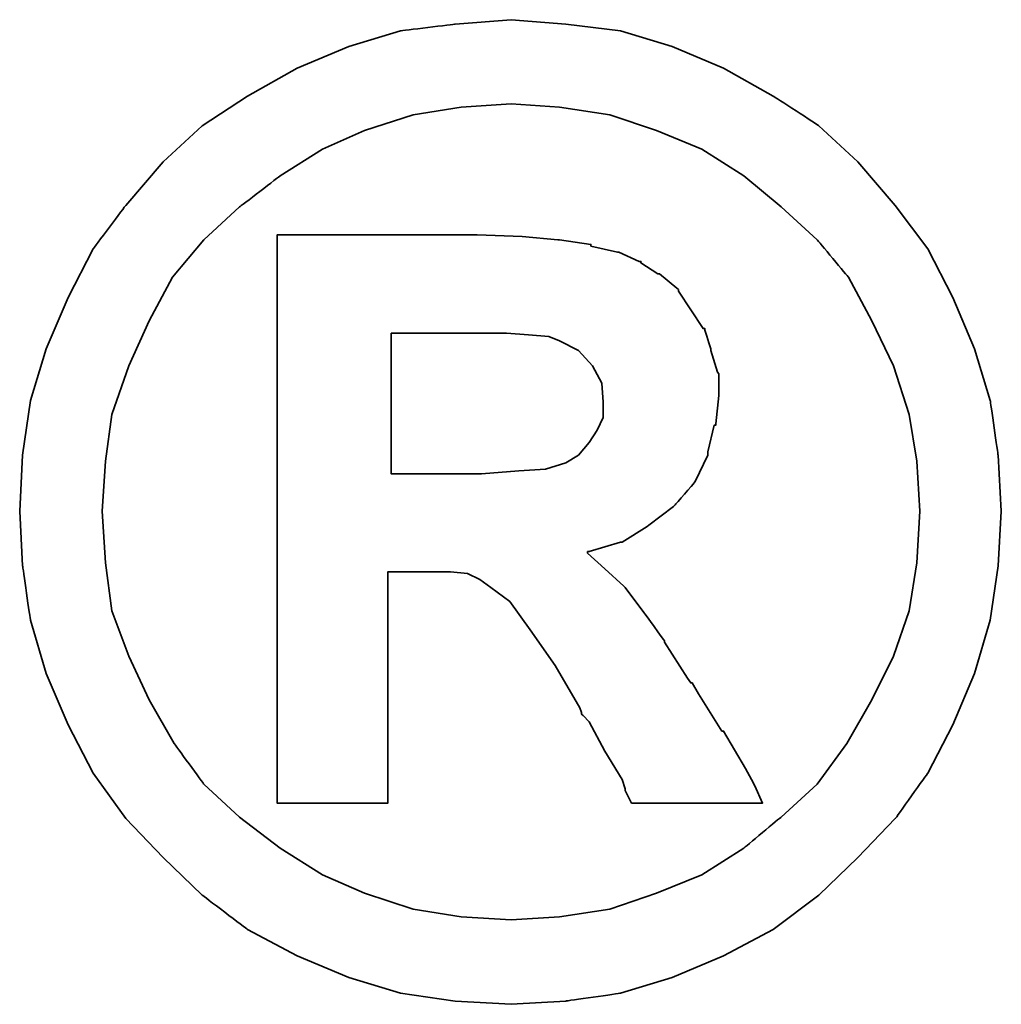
# Model space of a CAD drawing. Header units: millimetres. Extents: x 291 to 529, y -136 to -56.
# Tile 51 of 54: x 474.791 to 475.337, y -111.63 to -111.081. Entities that reach past the tile are written whole.
import ezdxf

# ---------------------------------------------------------------- set-up
doc = ezdxf.new("R2010")
doc.units = ezdxf.units.MM
doc.header["$LTSCALE"] = 0.1
doc.layers.add('DIM', color=4, linetype='CONTINUOUS')
doc.layers.add('layer 1', color=7, linetype='CONTINUOUS')

# ---------------------------------------------------------------- blocks, each defined once
blk = doc.blocks.new('TBI MOTION logo(完整正式版)')
at = {"layer": 'layer 1', "color": 22, "lineweight": 35}
for points, knots in [([(81.20634, 4.98624), (81.20634, 4.98624), (81.18649, 5.32862), (81.18649, 5.32862), (81.18649, 5.32862), (81.18649, 5.32862), (81.13886, 5.66206), (81.13886, 5.66206), (81.13886, 5.66206), (81.13886, 5.66206), (81.04359, 5.97764), (81.04359, 5.97764), (81.04359, 5.97764), (81.04359, 5.97764), (80.91061, 6.29124), (80.91061, 6.29124), (80.91061, 6.29124), (80.91061, 6.29124), (80.75778, 6.58697), (80.75778, 6.58697), (80.75778, 6.58697), (80.75778, 6.58697), (80.5593, 6.85294), (80.5593, 6.85294), (80.5593, 6.85294), (80.5593, 6.85294), (80.33105, 7.1189), (80.33105, 7.1189), (80.33105, 7.1189), (80.33105, 7.1189), (80.09287, 7.33921), (80.09287, 7.33921), (80.09287, 7.33921), (80.09287, 7.33921), (79.815, 7.51982), (79.815, 7.51982), (79.815, 7.51982), (79.815, 7.51982), (79.51133, 7.69051), (79.51133, 7.69051), (79.51133, 7.69051), (79.51133, 7.69051), (79.19773, 7.8235), (79.19773, 7.8235), (79.19773, 7.8235), (79.19773, 7.8235), (78.88215, 7.91877), (78.88215, 7.91877), (78.88215, 7.91877), (78.88215, 7.91877), (78.54871, 7.95846), (78.54871, 7.95846), (78.54871, 7.95846), (78.54871, 7.95846), (78.21526, 7.98625), (78.21526, 7.98625), (78.21526, 7.98625), (78.21526, 7.98625), (77.87388, 7.95846), (77.87388, 7.95846), (77.87388, 7.95846), (77.87388, 7.95846), (77.54044, 7.91877), (77.54044, 7.91877), (77.54044, 7.91877), (77.54044, 7.91877), (77.22485, 7.8235), (77.22485, 7.8235), (77.22485, 7.8235), (77.22485, 7.8235), (76.91027, 7.69051), (76.91027, 7.69051), (76.91027, 7.69051), (76.91027, 7.69051), (76.6056, 7.51982), (76.6056, 7.51982), (76.6056, 7.51982), (76.6056, 7.51982), (76.32972, 7.33921), (76.32972, 7.33921), (76.32972, 7.33921), (76.32972, 7.33921), (76.09154, 7.1189), (76.09154, 7.1189), (76.09154, 7.1189), (76.09154, 7.1189), (75.86329, 6.85294), (75.86329, 6.85294), (75.86329, 6.85294), (75.86329, 6.85294), (75.66382, 6.58697), (75.66382, 6.58697), (75.66382, 6.58697), (75.66382, 6.58697), (75.51099, 6.29124), (75.51099, 6.29124), (75.51099, 6.29124), (75.51099, 6.29124), (75.37702, 5.97764), (75.37702, 5.97764), (75.37702, 5.97764), (75.37702, 5.97764), (75.28175, 5.66206), (75.28175, 5.66206), (75.28175, 5.66206), (75.28175, 5.66206), (75.23411, 5.32862), (75.23411, 5.32862), (75.23411, 5.32862), (75.23411, 5.32862), (75.21625, 4.98624), (75.21625, 4.98624), (75.21625, 4.98624), (75.21625, 4.98624), (75.23411, 4.6528), (75.23411, 4.6528), (75.23411, 4.6528), (75.23411, 4.6528), (75.28175, 4.32035), (75.28175, 4.32035), (75.28175, 4.32035), (75.28175, 4.32035), (75.37702, 3.99583), (75.37702, 3.99583), (75.37702, 3.99583), (75.37702, 3.99583), (75.51099, 3.68224), (75.51099, 3.68224), (75.51099, 3.68224), (75.51099, 3.68224), (75.66382, 3.38749), (75.66382, 3.38749), (75.66382, 3.38749), (75.66382, 3.38749), (75.86329, 3.10963), (75.86329, 3.10963), (75.86329, 3.10963), (75.86329, 3.10963), (76.09154, 2.87145), (76.09154, 2.87145), (76.09154, 2.87145), (76.09154, 2.87145), (76.32972, 2.6432), (76.32972, 2.6432), (76.32972, 2.6432), (76.32972, 2.6432), (76.6056, 2.43381), (76.6056, 2.43381), (76.6056, 2.43381), (76.6056, 2.43381), (76.91027, 2.27205), (76.91027, 2.27205), (76.91027, 2.27205), (76.91027, 2.27205), (77.22485, 2.13906), (77.22485, 2.13906), (77.22485, 2.13906), (77.22485, 2.13906), (77.54044, 2.0438), (77.54044, 2.0438), (77.54044, 2.0438), (77.54044, 2.0438), (77.87388, 1.99616), (77.87388, 1.99616), (77.87388, 1.99616), (77.87388, 1.99616), (78.21526, 1.97631), (78.21526, 1.97631), (78.21526, 1.97631), (78.21526, 1.97631), (78.54871, 1.99616), (78.54871, 1.99616), (78.54871, 1.99616), (78.54871, 1.99616), (78.88215, 2.0438), (78.88215, 2.0438), (78.88215, 2.0438), (78.88215, 2.0438), (79.19773, 2.13906), (79.19773, 2.13906), (79.19773, 2.13906), (79.19773, 2.13906), (79.51133, 2.27205), (79.51133, 2.27205), (79.51133, 2.27205), (79.51133, 2.27205), (79.815, 2.43381), (79.815, 2.43381), (79.815, 2.43381), (79.815, 2.43381), (80.09287, 2.6432), (80.09287, 2.6432), (80.09287, 2.6432), (80.09287, 2.6432), (80.33105, 2.87145), (80.33105, 2.87145), (80.33105, 2.87145), (80.33105, 2.87145), (80.5593, 3.10963), (80.5593, 3.10963), (80.5593, 3.10963), (80.5593, 3.10963), (80.75778, 3.38749), (80.75778, 3.38749), (80.75778, 3.38749), (80.75778, 3.38749), (80.91061, 3.68224), (80.91061, 3.68224), (80.91061, 3.68224), (80.91061, 3.68224), (81.04359, 3.99583), (81.04359, 3.99583), (81.04359, 3.99583), (81.04359, 3.99583), (81.13886, 4.32035), (81.13886, 4.32035), (81.13886, 4.32035), (81.13886, 4.32035), (81.18649, 4.6528), (81.18649, 4.6528), (81.18649, 4.6528), (81.18649, 4.6528), (81.20634, 4.98624), (81.20634, 4.98624)], [0, 0, 0, 0, 0.0178571, 0.0178571, 0.0178571, 0.0178572, 0.0357143, 0.0357143, 0.0357143, 0.0357143, 0.0535714, 0.0535714, 0.0535714, 0.0535714, 0.0714286, 0.0714286, 0.0714286, 0.0714286, 0.0892857, 0.0892857, 0.0892857, 0.0892857, 0.1071429, 0.1071429, 0.1071429, 0.1071429, 0.125, 0.125, 0.125, 0.125, 0.1428571, 0.1428571, 0.1428571, 0.1428572, 0.1607143, 0.1607143, 0.1607143, 0.1607143, 0.1785714, 0.1785714, 0.1785714, 0.1785714, 0.1964286, 0.1964286, 0.1964286, 0.1964286, 0.2142857, 0.2142857, 0.2142857, 0.2142857, 0.2321429, 0.2321429, 0.2321429, 0.2321429, 0.25, 0.25, 0.25, 0.25, 0.2678571, 0.2678571, 0.2678571, 0.2678572, 0.2857143, 0.2857143, 0.2857143, 0.2857143, 0.3035714, 0.3035714, 0.3035714, 0.3035714, 0.3214286, 0.3214286, 0.3214286, 0.3214286, 0.3392857, 0.3392857, 0.3392857, 0.3392857, 0.3571429, 0.3571429, 0.3571429, 0.3571429, 0.375, 0.375, 0.375, 0.375, 0.3928571, 0.3928571, 0.3928571, 0.3928572, 0.4107143, 0.4107143, 0.4107143, 0.4107143, 0.4285714, 0.4285714, 0.4285714, 0.4285714, 0.4464286, 0.4464286, 0.4464286, 0.4464286, 0.4642857, 0.4642857, 0.4642857, 0.4642857, 0.4821429, 0.4821429, 0.4821429, 0.4821429, 0.5, 0.5, 0.5, 0.5, 0.5178571, 0.5178571, 0.5178571, 0.5178572, 0.5357143, 0.5357143, 0.5357143, 0.5357143, 0.5535714, 0.5535714, 0.5535714, 0.5535714, 0.5714286, 0.5714286, 0.5714286, 0.5714286, 0.5892857, 0.5892857, 0.5892857, 0.5892857, 0.6071429, 0.6071429, 0.6071429, 0.6071429, 0.625, 0.625, 0.625, 0.625, 0.6428571, 0.6428571, 0.6428571, 0.6428572, 0.6607143, 0.6607143, 0.6607143, 0.6607143, 0.6785714, 0.6785714, 0.6785714, 0.6785714, 0.6964286, 0.6964286, 0.6964286, 0.6964286, 0.7142857, 0.7142857, 0.7142857, 0.7142857, 0.7321429, 0.7321429, 0.7321429, 0.7321429, 0.75, 0.75, 0.75, 0.75, 0.7678571, 0.7678571, 0.7678571, 0.7678572, 0.7857143, 0.7857143, 0.7857143, 0.7857143, 0.8035714, 0.8035714, 0.8035714, 0.8035714, 0.8214286, 0.8214286, 0.8214286, 0.8214286, 0.8392857, 0.8392857, 0.8392857, 0.8392857, 0.8571429, 0.8571429, 0.8571429, 0.8571429, 0.875, 0.875, 0.875, 0.875, 0.8928571, 0.8928571, 0.8928571, 0.8928572, 0.9107143, 0.9107143, 0.9107143, 0.9107143, 0.9285714, 0.9285714, 0.9285714, 0.9285714, 0.9464286, 0.9464286, 0.9464286, 0.9464286, 0.9642857, 0.9642857, 0.9642857, 0.9642857, 0.9821429, 0.9821429, 0.9821429, 0.9821429, 1, 1, 1, 1]), ([(80.71014, 4.98624), (80.71014, 4.98624), (80.69129, 5.29091), (80.69129, 5.29091), (80.69129, 5.29091), (80.69129, 5.29091), (80.64464, 5.57672), (80.64464, 5.57672), (80.64464, 5.57672), (80.64464, 5.57672), (80.54937, 5.87245), (80.54937, 5.87245), (80.54937, 5.87245), (80.54937, 5.87245), (80.41639, 6.14833), (80.41639, 6.14833), (80.41639, 6.14833), (80.41639, 6.14833), (80.27349, 6.41429), (80.27349, 6.41429), (80.27349, 6.41429), (80.27349, 6.41429), (80.08295, 6.64255), (80.08295, 6.64255), (80.08295, 6.64255), (80.08295, 6.64255), (79.86264, 6.84301), (79.86264, 6.84301), (79.86264, 6.84301), (79.86264, 6.84301), (79.63439, 7.03355), (79.63439, 7.03355), (79.63439, 7.03355), (79.63439, 7.03355), (79.37835, 7.1963), (79.37835, 7.1963), (79.37835, 7.1963), (79.37835, 7.1963), (79.10246, 7.30944), (79.10246, 7.30944), (79.10246, 7.30944), (79.10246, 7.30944), (78.81665, 7.40471), (78.81665, 7.40471), (78.81665, 7.40471), (78.81665, 7.40471), (78.511, 7.45234), (78.511, 7.45234), (78.511, 7.45234), (78.511, 7.45234), (78.21526, 7.47219), (78.21526, 7.47219), (78.21526, 7.47219), (78.21526, 7.47219), (77.9106, 7.45234), (77.9106, 7.45234), (77.9106, 7.45234), (77.9106, 7.45234), (77.61685, 7.40471), (77.61685, 7.40471), (77.61685, 7.40471), (77.61685, 7.40471), (77.32012, 7.30944), (77.32012, 7.30944), (77.32012, 7.30944), (77.32012, 7.30944), (77.06309, 7.1963), (77.06309, 7.1963), (77.06309, 7.1963), (77.06309, 7.1963), (76.80606, 7.03355), (76.80606, 7.03355), (76.80606, 7.03355), (76.80606, 7.03355), (76.55797, 6.84301), (76.55797, 6.84301), (76.55797, 6.84301), (76.55797, 6.84301), (76.34063, 6.64255), (76.34063, 6.64255), (76.34063, 6.64255), (76.34063, 6.64255), (76.1491, 6.41429), (76.1491, 6.41429), (76.1491, 6.41429), (76.1491, 6.41429), (76.0062, 6.14833), (76.0062, 6.14833), (76.0062, 6.14833), (76.0062, 6.14833), (75.88314, 5.87245), (75.88314, 5.87245), (75.88314, 5.87245), (75.88314, 5.87245), (75.77794, 5.57672), (75.77794, 5.57672), (75.77794, 5.57672), (75.77794, 5.57672), (75.73924, 5.29091), (75.73924, 5.29091), (75.73924, 5.29091), (75.73924, 5.29091), (75.72039, 4.98624), (75.72039, 4.98624), (75.72039, 4.98624), (75.72039, 4.98624), (75.73924, 4.67165), (75.73924, 4.67165), (75.73924, 4.67165), (75.73924, 4.67165), (75.77794, 4.37791), (75.77794, 4.37791), (75.77794, 4.37791), (75.77794, 4.37791), (75.88314, 4.10102), (75.88314, 4.10102), (75.88314, 4.10102), (75.88314, 4.10102), (76.0062, 3.83407), (76.0062, 3.83407), (76.0062, 3.83407), (76.0062, 3.83407), (76.15902, 3.56811), (76.15902, 3.56811), (76.15902, 3.56811), (76.15902, 3.56811), (76.34063, 3.32001), (76.34063, 3.32001), (76.34063, 3.32001), (76.34063, 3.32001), (76.55797, 3.11955), (76.55797, 3.11955), (76.55797, 3.11955), (76.55797, 3.11955), (76.80606, 2.92901), (76.80606, 2.92901), (76.80606, 2.92901), (76.80606, 2.92901), (77.06309, 2.76725), (77.06309, 2.76725), (77.06309, 2.76725), (77.06309, 2.76725), (77.32012, 2.65412), (77.32012, 2.65412), (77.32012, 2.65412), (77.32012, 2.65412), (77.61685, 2.55786), (77.61685, 2.55786), (77.61685, 2.55786), (77.61685, 2.55786), (77.9106, 2.51022), (77.9106, 2.51022), (77.9106, 2.51022), (77.9106, 2.51022), (78.21526, 2.49137), (78.21526, 2.49137), (78.21526, 2.49137), (78.21526, 2.49137), (78.511, 2.51022), (78.511, 2.51022), (78.511, 2.51022), (78.511, 2.51022), (78.81665, 2.55786), (78.81665, 2.55786), (78.81665, 2.55786), (78.81665, 2.55786), (79.10246, 2.65412), (79.10246, 2.65412), (79.10246, 2.65412), (79.10246, 2.65412), (79.37835, 2.76725), (79.37835, 2.76725), (79.37835, 2.76725), (79.37835, 2.76725), (79.63439, 2.92901), (79.63439, 2.92901), (79.63439, 2.92901), (79.63439, 2.92901), (79.86264, 3.11955), (79.86264, 3.11955), (79.86264, 3.11955), (79.86264, 3.11955), (80.08295, 3.32001), (80.08295, 3.32001), (80.08295, 3.32001), (80.08295, 3.32001), (80.26356, 3.56811), (80.26356, 3.56811), (80.26356, 3.56811), (80.26356, 3.56811), (80.41639, 3.83407), (80.41639, 3.83407), (80.41639, 3.83407), (80.41639, 3.83407), (80.54937, 4.10102), (80.54937, 4.10102), (80.54937, 4.10102), (80.54937, 4.10102), (80.64464, 4.37791), (80.64464, 4.37791), (80.64464, 4.37791), (80.64464, 4.37791), (80.69129, 4.67165), (80.69129, 4.67165), (80.69129, 4.67165), (80.69129, 4.67165), (80.71014, 4.98624), (80.71014, 4.98624)], [0, 0, 0, 0, 0.0192308, 0.0192308, 0.0192308, 0.0192308, 0.0384615, 0.0384615, 0.0384615, 0.0384615, 0.0576923, 0.0576923, 0.0576923, 0.0576923, 0.0769231, 0.0769231, 0.0769231, 0.0769231, 0.0961538, 0.0961538, 0.0961538, 0.0961539, 0.1153846, 0.1153846, 0.1153846, 0.1153846, 0.1346154, 0.1346154, 0.1346154, 0.1346154, 0.1538462, 0.1538462, 0.1538462, 0.1538462, 0.1730769, 0.1730769, 0.1730769, 0.1730769, 0.1923077, 0.1923077, 0.1923077, 0.1923077, 0.2115385, 0.2115385, 0.2115385, 0.2115385, 0.2307692, 0.2307692, 0.2307692, 0.2307692, 0.25, 0.25, 0.25, 0.25, 0.2692308, 0.2692308, 0.2692308, 0.2692308, 0.2884615, 0.2884615, 0.2884615, 0.2884615, 0.3076923, 0.3076923, 0.3076923, 0.3076923, 0.3269231, 0.3269231, 0.3269231, 0.3269231, 0.3461538, 0.3461538, 0.3461538, 0.3461539, 0.3653846, 0.3653846, 0.3653846, 0.3653846, 0.3846154, 0.3846154, 0.3846154, 0.3846154, 0.4038462, 0.4038462, 0.4038462, 0.4038462, 0.4230769, 0.4230769, 0.4230769, 0.4230769, 0.4423077, 0.4423077, 0.4423077, 0.4423077, 0.4615385, 0.4615385, 0.4615385, 0.4615385, 0.4807692, 0.4807692, 0.4807692, 0.4807692, 0.5, 0.5, 0.5, 0.5, 0.5192308, 0.5192308, 0.5192308, 0.5192308, 0.5384615, 0.5384615, 0.5384615, 0.5384615, 0.5576923, 0.5576923, 0.5576923, 0.5576923, 0.5769231, 0.5769231, 0.5769231, 0.5769231, 0.5961538, 0.5961538, 0.5961538, 0.5961539, 0.6153846, 0.6153846, 0.6153846, 0.6153846, 0.6346154, 0.6346154, 0.6346154, 0.6346154, 0.6538462, 0.6538462, 0.6538462, 0.6538462, 0.6730769, 0.6730769, 0.6730769, 0.6730769, 0.6923077, 0.6923077, 0.6923077, 0.6923077, 0.7115385, 0.7115385, 0.7115385, 0.7115385, 0.7307692, 0.7307692, 0.7307692, 0.7307692, 0.75, 0.75, 0.75, 0.75, 0.7692308, 0.7692308, 0.7692308, 0.7692308, 0.7884615, 0.7884615, 0.7884615, 0.7884615, 0.8076923, 0.8076923, 0.8076923, 0.8076923, 0.8269231, 0.8269231, 0.8269231, 0.8269231, 0.8461538, 0.8461538, 0.8461538, 0.8461539, 0.8653846, 0.8653846, 0.8653846, 0.8653846, 0.8846154, 0.8846154, 0.8846154, 0.8846154, 0.9038462, 0.9038462, 0.9038462, 0.9038462, 0.9230769, 0.9230769, 0.9230769, 0.9230769, 0.9423077, 0.9423077, 0.9423077, 0.9423077, 0.9615385, 0.9615385, 0.9615385, 0.9615385, 0.9807692, 0.9807692, 0.9807692, 0.9807692, 1, 1, 1, 1]), ([(76.78721, 3.2823), (76.78721, 3.2823), (76.78721, 3.32001), (76.78721, 3.32001), (76.78721, 3.32001), (76.78721, 3.32001), (76.78721, 3.42422), (76.78721, 3.42422), (76.78721, 3.42422), (76.78721, 3.42422), (76.78721, 3.59689), (76.78721, 3.59689), (76.78721, 3.59689), (76.78721, 3.59689), (76.78721, 3.80529), (76.78721, 3.80529), (76.78721, 3.80529), (76.78721, 3.80529), (76.78721, 4.0524), (76.78721, 4.0524), (76.78721, 4.0524), (76.78721, 4.0524), (76.78721, 4.32035), (76.78721, 4.32035), (76.78721, 4.32035), (76.78721, 4.32035), (76.78721, 4.92868), (76.78721, 4.92868), (76.78721, 4.92868), (76.78721, 4.92868), (76.78721, 5.53801), (76.78721, 5.53801), (76.78721, 5.53801), (76.78721, 5.53801), (76.78721, 5.82482), (76.78721, 5.82482), (76.78721, 5.82482), (76.78721, 5.82482), (76.78721, 6.07291), (76.78721, 6.07291), (76.78721, 6.07291), (76.78721, 6.07291), (76.78721, 6.30017), (76.78721, 6.30017), (76.78721, 6.30017), (76.78721, 6.30017), (76.78721, 6.45399), (76.78721, 6.45399), (76.78721, 6.45399), (76.78721, 6.45399), (76.78721, 6.5572), (76.78721, 6.5572), (76.78721, 6.5572), (76.78721, 6.5572), (76.78721, 6.59689), (76.78721, 6.59689), (76.78721, 6.59689), (76.78721, 6.59689), (76.78721, 6.67232), (76.78721, 6.67232), (76.78721, 6.67232), (76.78721, 6.67232), (76.8537, 6.67232), (76.8537, 6.67232), (76.8537, 6.67232), (76.8537, 6.67232), (76.87355, 6.67232), (76.87355, 6.67232), (76.87355, 6.67232), (76.87355, 6.67232), (76.91027, 6.67232), (76.91027, 6.67232), (76.91027, 6.67232), (76.91027, 6.67232), (77.04424, 6.67232), (77.04424, 6.67232), (77.04424, 6.67232), (77.04424, 6.67232), (77.22485, 6.67232), (77.22485, 6.67232), (77.22485, 6.67232), (77.22485, 6.67232), (77.43524, 6.67232), (77.43524, 6.67232), (77.43524, 6.67232), (77.43524, 6.67232), (77.65357, 6.67232), (77.65357, 6.67232), (77.65357, 6.67232), (77.65357, 6.67232), (77.82625, 6.67232), (77.82625, 6.67232), (77.82625, 6.67232), (77.82625, 6.67232), (77.94037, 6.67232), (77.94037, 6.67232), (77.94037, 6.67232), (77.94037, 6.67232), (77.97709, 6.67232), (77.97709, 6.67232), (77.97709, 6.67232), (77.97709, 6.67232), (77.99694, 6.67232), (77.99694, 6.67232), (77.99694, 6.67232), (77.99694, 6.67232), (78.00686, 6.67232), (78.00686, 6.67232), (78.00686, 6.67232), (78.00686, 6.67232), (78.28275, 6.6624), (78.28275, 6.6624), (78.28275, 6.6624), (78.28275, 6.6624), (78.50107, 6.64255), (78.50107, 6.64255), (78.50107, 6.64255), (78.50107, 6.64255), (78.511, 6.64255), (78.511, 6.64255), (78.511, 6.64255), (78.511, 6.64255), (78.70154, 6.61476), (78.70154, 6.61476), (78.70154, 6.61476), (78.70154, 6.61476), (78.70154, 6.60483), (78.70154, 6.60483), (78.70154, 6.60483), (78.70154, 6.60483), (78.86429, 6.56713), (78.86429, 6.56713), (78.86429, 6.56713), (78.86429, 6.56713), (78.87223, 6.56713), (78.87223, 6.56713), (78.87223, 6.56713), (78.87223, 6.56713), (78.99727, 6.51056), (78.99727, 6.51056), (78.99727, 6.51056), (78.99727, 6.51056), (79.00719, 6.51056), (79.00719, 6.51056), (79.00719, 6.51056), (79.00719, 6.51056), (79.00719, 6.50162), (79.00719, 6.50162), (79.00719, 6.50162), (79.00719, 6.50162), (79.1104, 6.43415), (79.1104, 6.43415), (79.1104, 6.43415), (79.1104, 6.43415), (79.12132, 6.43415), (79.12132, 6.43415), (79.12132, 6.43415), (79.12132, 6.43415), (79.22552, 6.34781), (79.22552, 6.34781), (79.22552, 6.34781), (79.22552, 6.34781), (79.23544, 6.33888), (79.23544, 6.33888), (79.23544, 6.33888), (79.23544, 6.33888), (79.23544, 6.32895), (79.23544, 6.32895), (79.23544, 6.32895), (79.23544, 6.32895), (79.31087, 6.21483), (79.31087, 6.21483), (79.31087, 6.21483), (79.31087, 6.21483), (79.38629, 6.1007), (79.38629, 6.1007), (79.38629, 6.1007), (79.38629, 6.1007), (79.3972, 6.1007), (79.3972, 6.1007), (79.3972, 6.1007), (79.3972, 6.1007), (79.3972, 6.09078), (79.3972, 6.09078), (79.3972, 6.09078), (79.3972, 6.09078), (79.43392, 5.97764), (79.43392, 5.97764), (79.43392, 5.97764), (79.43392, 5.97764), (79.43392, 5.96772), (79.43392, 5.96772), (79.43392, 5.96772), (79.43392, 5.96772), (79.47362, 5.83474), (79.47362, 5.83474), (79.47362, 5.83474), (79.47362, 5.83474), (79.48156, 5.82482), (79.48156, 5.82482), (79.48156, 5.82482), (79.48156, 5.82482), (79.48156, 5.69977), (79.48156, 5.69977), (79.48156, 5.69977), (79.48156, 5.69977), (79.48156, 5.69183), (79.48156, 5.69183), (79.48156, 5.69183), (79.48156, 5.69183), (79.4637, 5.51915), (79.4637, 5.51915), (79.4637, 5.51915), (79.4637, 5.51915), (79.4637, 5.51122), (79.4637, 5.51122), (79.4637, 5.51122), (79.4637, 5.51122), (79.45377, 5.51122), (79.45377, 5.51122), (79.45377, 5.51122), (79.45377, 5.51122), (79.41507, 5.34847), (79.41507, 5.34847), (79.41507, 5.34847), (79.41507, 5.34847), (79.41507, 5.33854), (79.41507, 5.33854), (79.41507, 5.33854), (79.41507, 5.33854), (79.41507, 5.32862), (79.41507, 5.32862), (79.41507, 5.32862), (79.41507, 5.32862), (79.33865, 5.16785), (79.33865, 5.16785), (79.33865, 5.16785), (79.33865, 5.16785), (79.33071, 5.15693), (79.33071, 5.15693), (79.33071, 5.15693), (79.33071, 5.15693), (79.2156, 5.02495), (79.2156, 5.02495), (79.2156, 5.02495), (79.2156, 5.02495), (79.20567, 5.01502), (79.20567, 5.01502), (79.20567, 5.01502), (79.20567, 5.01502), (79.05483, 4.89991), (79.05483, 4.89991), (79.05483, 4.89991), (79.05483, 4.89991), (79.04491, 4.89197), (79.04491, 4.89197), (79.04491, 4.89197), (79.04491, 4.89197), (78.89208, 4.7967), (78.89208, 4.7967), (78.89208, 4.7967), (78.89208, 4.7967), (78.88215, 4.7967), (78.88215, 4.7967), (78.88215, 4.7967), (78.88215, 4.7967), (78.69161, 4.73913), (78.69161, 4.73913), (78.69161, 4.73913), (78.69161, 4.73913), (78.68169, 4.73913), (78.68169, 4.73913), (78.68169, 4.73913), (78.68169, 4.73913), (78.68169, 4.72921), (78.68169, 4.72921), (78.68169, 4.72921), (78.68169, 4.72921), (78.78688, 4.63394), (78.78688, 4.63394), (78.78688, 4.63394), (78.78688, 4.63394), (78.902, 4.52875), (78.902, 4.52875), (78.902, 4.52875), (78.902, 4.52875), (78.91093, 4.52081), (78.91093, 4.52081), (78.91093, 4.52081), (78.91093, 4.52081), (79.02506, 4.36798), (79.02506, 4.36798), (79.02506, 4.36798), (79.02506, 4.36798), (79.1501, 4.1953), (79.1501, 4.1953), (79.1501, 4.1953), (79.1501, 4.1953), (79.1501, 4.18736), (79.1501, 4.18736), (79.1501, 4.18736), (79.1501, 4.18736), (79.29201, 3.96705), (79.29201, 3.96705), (79.29201, 3.96705), (79.29201, 3.96705), (79.31087, 3.93828), (79.31087, 3.93828), (79.31087, 3.93828), (79.31087, 3.93828), (79.32079, 3.93828), (79.32079, 3.93828), (79.32079, 3.93828), (79.32079, 3.93828), (79.3585, 3.87178), (79.3585, 3.87178), (79.3585, 3.87178), (79.3585, 3.87178), (79.50141, 3.64353), (79.50141, 3.64353), (79.50141, 3.64353), (79.50141, 3.64353), (79.51133, 3.64353), (79.51133, 3.64353), (79.51133, 3.64353), (79.51133, 3.64353), (79.64431, 3.41528), (79.64431, 3.41528), (79.64431, 3.41528), (79.64431, 3.41528), (79.68202, 3.3478), (79.68202, 3.3478), (79.68202, 3.3478), (79.68202, 3.3478), (79.70187, 3.31009), (79.70187, 3.31009), (79.70187, 3.31009), (79.70187, 3.31009), (79.7495, 3.2049), (79.7495, 3.2049), (79.7495, 3.2049), (79.7495, 3.2049), (79.64431, 3.2049), (79.64431, 3.2049), (79.64431, 3.2049), (79.64431, 3.2049), (79.62546, 3.2049), (79.62546, 3.2049), (79.62546, 3.2049), (79.62546, 3.2049), (79.53912, 3.2049), (79.53912, 3.2049), (79.53912, 3.2049), (79.53912, 3.2049), (79.31087, 3.2049), (79.31087, 3.2049), (79.31087, 3.2049), (79.31087, 3.2049), (79.08262, 3.2049), (79.08262, 3.2049), (79.08262, 3.2049), (79.08262, 3.2049), (79.00719, 3.2049), (79.00719, 3.2049), (79.00719, 3.2049), (79.00719, 3.2049), (78.98735, 3.2049), (78.98735, 3.2049), (78.98735, 3.2049), (78.98735, 3.2049), (78.94964, 3.2049), (78.94964, 3.2049), (78.94964, 3.2049), (78.94964, 3.2049), (78.92979, 3.24459), (78.92979, 3.24459), (78.92979, 3.24459), (78.92979, 3.24459), (78.91093, 3.2823), (78.91093, 3.2823), (78.91093, 3.2823), (78.91093, 3.2823), (78.91093, 3.29223), (78.91093, 3.29223), (78.91093, 3.29223), (78.91093, 3.29223), (78.89208, 3.3478), (78.89208, 3.3478), (78.89208, 3.3478), (78.89208, 3.3478), (78.78688, 3.52048), (78.78688, 3.52048), (78.78688, 3.52048), (78.78688, 3.52048), (78.69161, 3.7001), (78.69161, 3.7001), (78.69161, 3.7001), (78.69161, 3.7001), (78.6539, 3.7388), (78.6539, 3.7388), (78.6539, 3.7388), (78.6539, 3.7388), (78.64398, 3.74873), (78.64398, 3.74873), (78.64398, 3.74873), (78.64398, 3.74873), (78.64398, 3.75766), (78.64398, 3.75766), (78.64398, 3.75766), (78.64398, 3.75766), (78.63405, 3.78644), (78.63405, 3.78644), (78.63405, 3.78644), (78.63405, 3.78644), (78.48321, 4.04347), (78.48321, 4.04347), (78.48321, 4.04347), (78.48321, 4.04347), (78.33038, 4.2618), (78.33038, 4.2618), (78.33038, 4.2618), (78.33038, 4.2618), (78.20732, 4.43447), (78.20732, 4.43447), (78.20732, 4.43447), (78.20732, 4.43447), (78.09221, 4.52081), (78.09221, 4.52081), (78.09221, 4.52081), (78.09221, 4.52081), (78.02472, 4.56845), (78.02472, 4.56845), (78.02472, 4.56845), (78.02472, 4.56845), (77.9493, 4.60616), (77.9493, 4.60616), (77.9493, 4.60616), (77.9493, 4.60616), (77.8451, 4.61608), (77.8451, 4.61608), (77.8451, 4.61608), (77.8451, 4.61608), (77.71113, 4.61608), (77.71113, 4.61608), (77.71113, 4.61608), (77.71113, 4.61608), (77.69128, 4.61608), (77.69128, 4.61608), (77.69128, 4.61608), (77.69128, 4.61608), (77.67342, 4.61608), (77.67342, 4.61608), (77.67342, 4.61608), (77.67342, 4.61608), (77.5583, 4.61608), (77.5583, 4.61608), (77.5583, 4.61608), (77.5583, 4.61608), (77.46303, 4.61608), (77.46303, 4.61608), (77.46303, 4.61608), (77.46303, 4.61608), (77.46303, 4.54761), (77.46303, 4.54761), (77.46303, 4.54761), (77.46303, 4.54761), (77.46303, 4.47318), (77.46303, 4.47318), (77.46303, 4.47318), (77.46303, 4.47318), (77.46303, 4.24294), (77.46303, 4.24294), (77.46303, 4.24294), (77.46303, 4.24294), (77.46303, 3.99583), (77.46303, 3.99583), (77.46303, 3.99583), (77.46303, 3.99583), (77.46303, 3.72888), (77.46303, 3.72888), (77.46303, 3.72888), (77.46303, 3.72888), (77.46303, 3.51055), (77.46303, 3.51055), (77.46303, 3.51055), (77.46303, 3.51055), (77.46303, 3.42422), (77.46303, 3.42422), (77.46303, 3.42422), (77.46303, 3.42422), (77.46303, 3.35773), (77.46303, 3.35773), (77.46303, 3.35773), (77.46303, 3.35773), (77.46303, 3.30017), (77.46303, 3.30017), (77.46303, 3.30017), (77.46303, 3.30017), (77.46303, 3.2823), (77.46303, 3.2823), (77.46303, 3.2823), (77.46303, 3.2823), (77.46303, 3.2049), (77.46303, 3.2049), (77.46303, 3.2049), (77.46303, 3.2049), (77.39753, 3.2049), (77.39753, 3.2049), (77.39753, 3.2049), (77.39753, 3.2049), (77.37768, 3.2049), (77.37768, 3.2049), (77.37768, 3.2049), (77.37768, 3.2049), (77.32012, 3.2049), (77.32012, 3.2049), (77.32012, 3.2049), (77.32012, 3.2049), (77.12165, 3.2049), (77.12165, 3.2049), (77.12165, 3.2049), (77.12165, 3.2049), (76.94897, 3.2049), (76.94897, 3.2049), (76.94897, 3.2049), (76.94897, 3.2049), (76.8924, 3.2049), (76.8924, 3.2049), (76.8924, 3.2049), (76.8924, 3.2049), (76.8537, 3.2049), (76.8537, 3.2049), (76.8537, 3.2049), (76.8537, 3.2049), (76.78721, 3.2049), (76.78721, 3.2049), (76.78721, 3.2049), (76.78721, 3.2049), (76.78721, 3.2823), (76.78721, 3.2823)], [0, 0, 0, 0, 0.0074074, 0.0074074, 0.0074074, 0.0074074, 0.0148148, 0.0148148, 0.0148148, 0.0148148, 0.0222222, 0.0222222, 0.0222222, 0.0222222, 0.0296296, 0.0296296, 0.0296296, 0.0296296, 0.037037, 0.037037, 0.037037, 0.037037, 0.0444444, 0.0444444, 0.0444444, 0.0444445, 0.0518519, 0.0518519, 0.0518519, 0.0518519, 0.0592593, 0.0592593, 0.0592593, 0.0592593, 0.0666667, 0.0666667, 0.0666667, 0.0666667, 0.0740741, 0.0740741, 0.0740741, 0.0740741, 0.0814815, 0.0814815, 0.0814815, 0.0814815, 0.0888889, 0.0888889, 0.0888889, 0.0888889, 0.0962963, 0.0962963, 0.0962963, 0.0962963, 0.1037037, 0.1037037, 0.1037037, 0.1037037, 0.1111111, 0.1111111, 0.1111111, 0.1111111, 0.1185185, 0.1185185, 0.1185185, 0.1185185, 0.1259259, 0.1259259, 0.1259259, 0.1259259, 0.1333333, 0.1333333, 0.1333333, 0.1333333, 0.1407407, 0.1407407, 0.1407407, 0.1407408, 0.1481481, 0.1481481, 0.1481481, 0.1481482, 0.1555556, 0.1555556, 0.1555556, 0.1555556, 0.162963, 0.162963, 0.162963, 0.162963, 0.1703704, 0.1703704, 0.1703704, 0.1703704, 0.1777778, 0.1777778, 0.1777778, 0.1777778, 0.1851852, 0.1851852, 0.1851852, 0.1851852, 0.1925926, 0.1925926, 0.1925926, 0.1925926, 0.2, 0.2, 0.2, 0.2, 0.2074074, 0.2074074, 0.2074074, 0.2074074, 0.2148148, 0.2148148, 0.2148148, 0.2148148, 0.2222222, 0.2222222, 0.2222222, 0.2222222, 0.2296296, 0.2296296, 0.2296296, 0.2296296, 0.237037, 0.237037, 0.237037, 0.237037, 0.2444444, 0.2444444, 0.2444444, 0.2444445, 0.2518519, 0.2518519, 0.2518519, 0.2518519, 0.2592593, 0.2592593, 0.2592593, 0.2592593, 0.2666667, 0.2666667, 0.2666667, 0.2666667, 0.2740741, 0.2740741, 0.2740741, 0.2740741, 0.2814815, 0.2814815, 0.2814815, 0.2814815, 0.2888889, 0.2888889, 0.2888889, 0.2888889, 0.2962963, 0.2962963, 0.2962963, 0.2962963, 0.3037037, 0.3037037, 0.3037037, 0.3037037, 0.3111111, 0.3111111, 0.3111111, 0.3111111, 0.3185185, 0.3185185, 0.3185185, 0.3185185, 0.3259259, 0.3259259, 0.3259259, 0.3259259, 0.3333333, 0.3333333, 0.3333333, 0.3333333, 0.3407407, 0.3407407, 0.3407407, 0.3407408, 0.3481481, 0.3481481, 0.3481481, 0.3481482, 0.3555556, 0.3555556, 0.3555556, 0.3555556, 0.362963, 0.362963, 0.362963, 0.362963, 0.3703704, 0.3703704, 0.3703704, 0.3703704, 0.3777778, 0.3777778, 0.3777778, 0.3777778, 0.3851852, 0.3851852, 0.3851852, 0.3851852, 0.3925926, 0.3925926, 0.3925926, 0.3925926, 0.4, 0.4, 0.4, 0.4, 0.4074074, 0.4074074, 0.4074074, 0.4074074, 0.4148148, 0.4148148, 0.4148148, 0.4148148, 0.4222222, 0.4222222, 0.4222222, 0.4222222, 0.4296296, 0.4296296, 0.4296296, 0.4296296, 0.437037, 0.437037, 0.437037, 0.437037, 0.4444444, 0.4444444, 0.4444444, 0.4444445, 0.4518519, 0.4518519, 0.4518519, 0.4518519, 0.4592593, 0.4592593, 0.4592593, 0.4592593, 0.4666667, 0.4666667, 0.4666667, 0.4666667, 0.4740741, 0.4740741, 0.4740741, 0.4740741, 0.4814815, 0.4814815, 0.4814815, 0.4814815, 0.4888889, 0.4888889, 0.4888889, 0.4888889, 0.4962963, 0.4962963, 0.4962963, 0.4962963, 0.5037037, 0.5037037, 0.5037037, 0.5037037, 0.5111111, 0.5111111, 0.5111111, 0.5111111, 0.5185185, 0.5185185, 0.5185185, 0.5185185, 0.5259259, 0.5259259, 0.5259259, 0.5259259, 0.5333333, 0.5333333, 0.5333333, 0.5333333, 0.5407407, 0.5407407, 0.5407407, 0.5407408, 0.5481481, 0.5481481, 0.5481481, 0.5481482, 0.5555556, 0.5555556, 0.5555556, 0.5555556, 0.562963, 0.562963, 0.562963, 0.562963, 0.5703704, 0.5703704, 0.5703704, 0.5703704, 0.5777778, 0.5777778, 0.5777778, 0.5777778, 0.5851852, 0.5851852, 0.5851852, 0.5851852, 0.5925926, 0.5925926, 0.5925926, 0.5925926, 0.6, 0.6, 0.6, 0.6, 0.6074074, 0.6074074, 0.6074074, 0.6074074, 0.6148148, 0.6148148, 0.6148148, 0.6148148, 0.6222222, 0.6222222, 0.6222222, 0.6222222, 0.6296296, 0.6296296, 0.6296296, 0.6296296, 0.637037, 0.637037, 0.637037, 0.637037, 0.6444444, 0.6444444, 0.6444444, 0.6444445, 0.6518519, 0.6518519, 0.6518519, 0.6518519, 0.6592593, 0.6592593, 0.6592593, 0.6592593, 0.6666667, 0.6666667, 0.6666667, 0.6666667, 0.6740741, 0.6740741, 0.6740741, 0.6740741, 0.6814815, 0.6814815, 0.6814815, 0.6814815, 0.6888889, 0.6888889, 0.6888889, 0.6888889, 0.6962963, 0.6962963, 0.6962963, 0.6962963, 0.7037037, 0.7037037, 0.7037037, 0.7037037, 0.7111111, 0.7111111, 0.7111111, 0.7111111, 0.7185185, 0.7185185, 0.7185185, 0.7185185, 0.7259259, 0.7259259, 0.7259259, 0.7259259, 0.7333333, 0.7333333, 0.7333333, 0.7333333, 0.7407407, 0.7407407, 0.7407407, 0.7407408, 0.7481481, 0.7481481, 0.7481481, 0.7481482, 0.7555556, 0.7555556, 0.7555556, 0.7555556, 0.762963, 0.762963, 0.762963, 0.762963, 0.7703704, 0.7703704, 0.7703704, 0.7703704, 0.7777778, 0.7777778, 0.7777778, 0.7777778, 0.7851852, 0.7851852, 0.7851852, 0.7851852, 0.7925926, 0.7925926, 0.7925926, 0.7925926, 0.8, 0.8, 0.8, 0.8, 0.8074074, 0.8074074, 0.8074074, 0.8074074, 0.8148148, 0.8148148, 0.8148148, 0.8148148, 0.8222222, 0.8222222, 0.8222222, 0.8222222, 0.8296296, 0.8296296, 0.8296296, 0.8296296, 0.837037, 0.837037, 0.837037, 0.837037, 0.8444444, 0.8444444, 0.8444444, 0.8444445, 0.8518519, 0.8518519, 0.8518519, 0.8518519, 0.8592593, 0.8592593, 0.8592593, 0.8592593, 0.8666667, 0.8666667, 0.8666667, 0.8666667, 0.8740741, 0.8740741, 0.8740741, 0.8740741, 0.8814815, 0.8814815, 0.8814815, 0.8814815, 0.8888889, 0.8888889, 0.8888889, 0.8888889, 0.8962963, 0.8962963, 0.8962963, 0.8962963, 0.9037037, 0.9037037, 0.9037037, 0.9037037, 0.9111111, 0.9111111, 0.9111111, 0.9111111, 0.9185185, 0.9185185, 0.9185185, 0.9185185, 0.9259259, 0.9259259, 0.9259259, 0.9259259, 0.9333333, 0.9333333, 0.9333333, 0.9333333, 0.9407407, 0.9407407, 0.9407407, 0.9407408, 0.9481481, 0.9481481, 0.9481481, 0.9481482, 0.9555556, 0.9555556, 0.9555556, 0.9555556, 0.962963, 0.962963, 0.962963, 0.962963, 0.9703704, 0.9703704, 0.9703704, 0.9703704, 0.9777778, 0.9777778, 0.9777778, 0.9777778, 0.9851852, 0.9851852, 0.9851852, 0.9851852, 0.9925926, 0.9925926, 0.9925926, 0.9925926, 1, 1, 1, 1]), ([(77.48288, 6.07291), (77.48288, 6.07291), (77.48288, 5.99551), (77.48288, 5.99551), (77.48288, 5.99551), (77.48288, 5.99551), (77.48288, 5.82482), (77.48288, 5.82482), (77.48288, 5.82482), (77.48288, 5.82482), (77.48288, 5.63328), (77.48288, 5.63328), (77.48288, 5.63328), (77.48288, 5.63328), (77.48288, 5.46358), (77.48288, 5.46358), (77.48288, 5.46358), (77.48288, 5.46358), (77.48288, 5.29091), (77.48288, 5.29091), (77.48288, 5.29091), (77.48288, 5.29091), (77.48288, 5.21449), (77.48288, 5.21449), (77.48288, 5.21449), (77.48288, 5.21449), (77.50074, 5.21449), (77.50074, 5.21449), (77.50074, 5.21449), (77.50074, 5.21449), (77.71113, 5.21449), (77.71113, 5.21449), (77.71113, 5.21449), (77.71113, 5.21449), (77.94037, 5.21449), (77.94037, 5.21449), (77.94037, 5.21449), (77.94037, 5.21449), (78.01579, 5.21449), (78.01579, 5.21449), (78.01579, 5.21449), (78.01579, 5.21449), (78.03465, 5.21449), (78.03465, 5.21449), (78.03465, 5.21449), (78.03465, 5.21449), (78.2629, 5.23335), (78.2629, 5.23335), (78.2629, 5.23335), (78.2629, 5.23335), (78.42565, 5.24327), (78.42565, 5.24327), (78.42565, 5.24327), (78.42565, 5.24327), (78.54871, 5.28098), (78.54871, 5.28098), (78.54871, 5.28098), (78.54871, 5.28098), (78.62611, 5.32862), (78.62611, 5.32862), (78.62611, 5.32862), (78.62611, 5.32862), (78.69161, 5.40503), (78.69161, 5.40503), (78.69161, 5.40503), (78.69161, 5.40503), (78.73925, 5.48145), (78.73925, 5.48145), (78.73925, 5.48145), (78.73925, 5.48145), (78.77696, 5.55885), (78.77696, 5.55885), (78.77696, 5.55885), (78.77696, 5.55885), (78.77696, 5.65214), (78.77696, 5.65214), (78.77696, 5.65214), (78.77696, 5.65214), (78.76902, 5.76726), (78.76902, 5.76726), (78.76902, 5.76726), (78.76902, 5.76726), (78.71146, 5.87245), (78.71146, 5.87245), (78.71146, 5.87245), (78.71146, 5.87245), (78.62611, 5.96772), (78.62611, 5.96772), (78.62611, 5.96772), (78.62611, 5.96772), (78.511, 6.02528), (78.511, 6.02528), (78.511, 6.02528), (78.511, 6.02528), (78.44451, 6.05306), (78.44451, 6.05306), (78.44451, 6.05306), (78.44451, 6.05306), (78.32046, 6.06299), (78.32046, 6.06299), (78.32046, 6.06299), (78.32046, 6.06299), (78.18748, 6.07291), (78.18748, 6.07291), (78.18748, 6.07291), (78.18748, 6.07291), (77.99694, 6.07291), (77.99694, 6.07291), (77.99694, 6.07291), (77.99694, 6.07291), (77.97709, 6.07291), (77.97709, 6.07291), (77.97709, 6.07291), (77.97709, 6.07291), (77.90167, 6.07291), (77.90167, 6.07291), (77.90167, 6.07291), (77.90167, 6.07291), (77.69128, 6.07291), (77.69128, 6.07291), (77.69128, 6.07291), (77.69128, 6.07291), (77.50074, 6.07291), (77.50074, 6.07291), (77.50074, 6.07291), (77.50074, 6.07291), (77.48288, 6.07291), (77.48288, 6.07291)], [0, 0, 0, 0, 0.03125, 0.03125, 0.03125, 0.03125, 0.0625, 0.0625, 0.0625, 0.0625, 0.09375, 0.09375, 0.09375, 0.09375, 0.125, 0.125, 0.125, 0.125, 0.15625, 0.15625, 0.15625, 0.15625, 0.1875, 0.1875, 0.1875, 0.1875, 0.21875, 0.21875, 0.21875, 0.21875, 0.25, 0.25, 0.25, 0.25, 0.28125, 0.28125, 0.28125, 0.28125, 0.3125, 0.3125, 0.3125, 0.3125, 0.34375, 0.34375, 0.34375, 0.34375, 0.375, 0.375, 0.375, 0.375, 0.40625, 0.40625, 0.40625, 0.40625, 0.4375, 0.4375, 0.4375, 0.4375, 0.46875, 0.46875, 0.46875, 0.46875, 0.5, 0.5, 0.5, 0.5, 0.53125, 0.53125, 0.53125, 0.53125, 0.5625, 0.5625, 0.5625, 0.5625, 0.59375, 0.59375, 0.59375, 0.59375, 0.625, 0.625, 0.625, 0.625, 0.65625, 0.65625, 0.65625, 0.65625, 0.6875, 0.6875, 0.6875, 0.6875, 0.71875, 0.71875, 0.71875, 0.71875, 0.75, 0.75, 0.75, 0.75, 0.78125, 0.78125, 0.78125, 0.78125, 0.8125, 0.8125, 0.8125, 0.8125, 0.84375, 0.84375, 0.84375, 0.84375, 0.875, 0.875, 0.875, 0.875, 0.90625, 0.90625, 0.90625, 0.90625, 0.9375, 0.9375, 0.9375, 0.9375, 0.96875, 0.96875, 0.96875, 0.96875, 1, 1, 1, 1])]:
    blk.add_open_spline(points, degree=3, knots=knots, dxfattribs=at)

msp = doc.modelspace()

# ---------------------------------------------------------------- block references
at = {"layer": 'DIM', "color": 0, "xscale": 0.0912171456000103, "yscale": 0.0912171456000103, "zscale": 0.0912171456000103}
msp.add_blockref('TBI MOTION logo(完整正式版)', (467.92966, -111.80988), dxfattribs=at)

doc.saveas('drawing.dxf')
